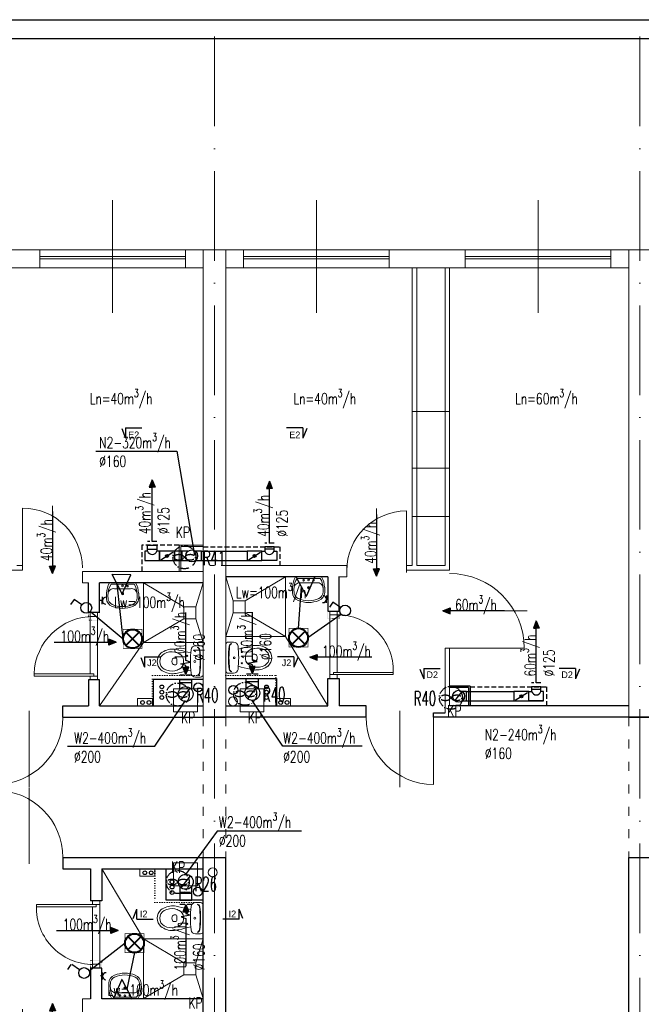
# Model space of a CAD drawing. Header units: millimetres. Extents: x -6513 to 30474, y -6915 to 65597.
# Tile 145 of 256: x 1530 to 2362, y 16517 to 17836. Entities that reach past the tile are written whole.
import ezdxf
from ezdxf.enums import TextEntityAlignment as Align

# ---------------------------------------------------------------- set-up
doc = ezdxf.new("R2010")
doc.units = ezdxf.units.MM
for name, pattern in [('ACAD_ISO03W100', [30, 12, -18]), ('ACAD_ISO10W100', [18, 12, -3, 0, -3]), ('DASHED', [19.05, 12.7, -6.35]), ('DOT', [6.35, 0, -6.35])]:
    doc.linetypes.add(name, pattern=pattern)
doc.layers.get('0').update_dxf_attribs({"color": 8})
for name, color, linetype in [('A200_General07', 8, 'Continuous'), ('A200_General08', 8, 'Continuous'), ('A270_text04', 8, 'Continuous'), ('A_obudowy', 8, 'Continuous'), ('DB_inst_pomocn', 8, 'Continuous'), ('DB_WM_nawiew-opis', 8, 'Continuous')]:
    doc.layers.add(name, color=color, linetype=linetype)
for name, color, linetype, lineweight in [('A_cienka', 8, 'Continuous', 5), ('A_linia przekroj', 8, 'Continuous', 25), ('A_osie', 8, 'ACAD_ISO10W100', 5), ('A_przerywana', 8, 'ACAD_ISO03W100', 5), ('A_widok', 8, 'Continuous', 13), ('cieńkie', 8, 'Continuous', 9), ('DB-WM-nawiew-opis', 8, 'Continuous', 25), ('DB-WM-nawiew-opis-odnośnik', 8, 'Continuous', 30), ('DB-WM-wywiew-opis', 8, 'Continuous', 25), ('DB-WM-wywiew-opis-odnośnik', 8, 'Continuous', 30), ('DB_WM_nawiew', 8, 'Continuous', 30), ('DB_WM_wywiew', 8, 'Continuous', 30), ('DB_WM_ścianka nowa', 8, 'Continuous', 25), ('E_gniazda wtykowe', 1, 'Continuous', 30), ('E_oświetlenie', 1, 'Continuous', 30), ('E_technologia', 1, 'ACAD_ISO10W100', 30), ('noew ściany archwig', 8, 'Continuous', 9), ('R-TABELKA', 8, 'Continuous', 25), ('snitarne archwig nowe', 8, 'Continuous', 9), ('Stolarka ARCHWIG', 8, 'Continuous', 5), ('widokowe ARCHWIG', 8, 'Continuous', 5), ('wyburzenia', 8, 'DOT', 20), ('Ściany ARCHWIG', 8, 'Continuous', 30)]:
    doc.layers.add(name, color=color, linetype=linetype, lineweight=lineweight)
doc.styles.add('BRH', font='txt')
doc.styles.add('SIMPLEXD', font='SIMPLEX.SHX', dxfattribs={"width": 0.6})
doc.styles.get("Standard").update_dxf_attribs({"font": 'txt.shx', "width": 0.9})

# ---------------------------------------------------------------- blocks, each defined once
blk = doc.blocks.new('drzwi schem')
at = {"color": 252}
blk.add_line((0, 0), (0, 1), dxfattribs=at)
at = {"color": 252, "ltscale": 10}
blk.add_line((0.5, -0.093), (0.5, 1.04), dxfattribs=at)
at = {"color": 252}
blk.add_arc((0, 0), 1, 0, 90, dxfattribs=at)
blk = doc.blocks.new('klop oli 2')
at = {"layer": 'snitarne archwig nowe', "color": 252}
for p, q in [((0, 17.2), (0, 0)), ((3.8, 20.9), (10.5, 20.9)), ((0, -17.2), (0, 0)), ((3.8, 0), (3.8, 1)), ((3.8, 0), (3.8, -1)), ((38.9, 4.5), (37, 4.5)), ((38.9, -4.5), (37, -4.5)), ((3.8, -20.9), (10.5, -20.9))]:
    blk.add_line(p, q, dxfattribs=at)
for centre, radius in [((11.5, 0), 1.27), ((11.5, 0), 1.27), ((21.6, 7.5), 0.706), ((21.6, -7.5), 0.706)]:
    blk.add_circle(centre, radius, dxfattribs=at)
for centre, radius, start, end in [((3.8, 17.2), 3.76, 90, 180), ((144.9, 0), 141.2, 173.7281, 180), ((144.9, 0), 140.5, 173.6694, 180), ((8.4, 15), 3.76, 90, 173.7281), ((9, 15.1), 3.76, 100.2428, 173.7859), ((10.5, 14.9), 6.02, 6.7931, 90), ((-114.7, 0), 132.1, 0, 6.7931), ((80, -215.2), 235.3, 101.5744, 105.544), ((44.8, -39.8), 56.5, 94.3794, 102.2907), ((41.4, -8), 24.5, 51.2869, 92.3028), ((144.9, 0), 141.2, 180, 186.2719), ((144.9, 0), 140.5, 180, 186.3306), ((-114.7, 0), 132.1, 353.2069, 0), ((43.3, 0), 16.9, 173.7581, 180), ((43.3, 0), 16.9, 180, 186.2419), ((37.3, 0.7), 10.9, 117.4027, 173.7581), ((43.1, -10.6), 23.5, 101.6195, 117.4027), ((63.6, 0), 28.2, 173.3508, 180), ((63.6, 0), 28.2, 180, 186.6492), ((37, 3.1), 1.41, 90, 173.3508), ((42.4, -7.4), 20.3, 60.8839, 101.6195), ((38.9, 1.7), 2.82, 36.8699, 90), ((36.6, 0), 5.65, 0, 36.8699), ((36.6, 0), 5.65, 323.1301, 0), ((46.6, 0), 11.8, 0, 60.8839), ((46.6, 0), 11.8, 299.1161, 0), ((46.6, 0), 15.1, 0, 47.5638), ((46.6, 0), 15.1, 312.4362, 0), ((80, 215.2), 235.3, 254.456, 258.4256), ((37.3, -0.7), 10.9, 186.2419, 242.5973), ((43.1, 10.6), 23.5, 242.5973, 258.3805), ((37, -3.1), 1.41, 186.6492, 270), ((42.4, 7.4), 20.3, 258.3805, 299.1161), ((38.9, -1.7), 2.82, 270, 323.1301), ((41.4, 8), 24.5, 267.6972, 308.7131), ((3.8, -17.2), 3.76, 180, 270), ((8.4, -15), 3.76, 186.2719, 270), ((9, -15.1), 3.76, 186.2141, 259.7572), ((10.5, -14.9), 6.02, 270, 353.2069), ((44.8, 39.8), 56.5, 257.7093, 265.6206)]:
    blk.add_arc(centre, radius, start, end, dxfattribs=at)
blk = doc.blocks.new('umywalka oli2')
at = {"layer": 'snitarne archwig nowe', "color": 252}
for p, q in [((0, 17.6), (0, 0)), ((2, 15.4), (2, 0)), ((20.9, 21.6), (13.7, 21.6)), ((0, 0), (0, -17.6)), ((2, 0), (2, -15.4)), ((7.9, 0), (7.9, 10.8)), ((7.9, -10.8), (7.9, 0)), ((13.7, -21.6), (20.9, -21.6))]:
    blk.add_line(p, q, dxfattribs=at)
for centre, radius in [((4.1, 0), 1.11), ((4.5, 6.6), 0.994), ((14.5, 0), 1.48), ((14.5, 0), 0.946), ((4.5, -6.6), 0.994)]:
    blk.add_circle(centre, radius, dxfattribs=at)
for centre, radius, start, end in [((15.6, -9.9), 31.5, 93.3155, 119.5931), ((14.2, -1.1), 20.5, 88.5847, 126.5008), ((15.3, 12), 7.48, 91.7023, 188.8292), ((17.3, -1.9), 21.5, 82.9063, 97.0937), ((20.4, 10.2), 9.2, 23.1986, 92.7468), ((20.2, 9.5), 12.2, 20.9395, 86.4287), ((-1.2, 0), 33.1, 360, 24.6987), ((-3.2, 0), 37.4, 360, 21.6896), ((-1.2, 0), 33.1, 335.3013, 0), ((-3.2, 0), 37.4, 338.3104, 0), ((15.3, -12), 7.48, 171.1708, 268.2977), ((15.6, 9.9), 31.5, 240.4069, 266.6845), ((14.2, 1.1), 20.5, 233.4992, 271.4153), ((17.3, 1.9), 21.5, 262.9063, 277.0937), ((20.4, -10.2), 9.2, 267.2532, 336.8014), ((20.2, -9.5), 12.2, 273.5713, 339.0605)]:
    blk.add_arc(centre, radius, start, end, dxfattribs=at)
blk = doc.blocks.new('A$C2355049C')
at = {"layer": 'DB-WM-nawiew-opis-odnośnik'}
h = blk.add_hatch(color=256, dxfattribs=at)
h.paths.add_polyline_path([(0, -9.8), (3.9, -9.8), (0, 0)])
h.paths.add_polyline_path([(0, 0), (-3.9, -9.8), (0, -9.8)])
at = {"layer": 'DB-WM-nawiew-opis-odnośnik', "flags": 128}
for points in [[(0, 0), (-3.9, -9.8), (0, -9.8)], [(0, -82.9), (0, 0)], [(0, 0), (3.9, -9.8), (0, -9.8)]]:
    blk.add_lwpolyline(points, dxfattribs=at)
blk = doc.blocks.new('A$C620C4C60')
at = {"layer": 'DB-WM-wywiew-opis-odnośnik'}
h = blk.add_hatch(color=256, dxfattribs=at)
h.paths.add_polyline_path([(0, 0), (9.8, 3.9), (9.8, 0)])
h.paths.add_polyline_path([(9.8, 0), (9.8, -3.9), (0, 0)])
at = {"layer": 'DB-WM-wywiew-opis-odnośnik', "flags": 128}
for points in [[(0, 0), (9.8, 3.9), (9.8, 0)], [(0, 0), (12.1, 0)], [(0, 0), (9.8, -3.9), (9.8, 0)], [(12.1, 0), (14.4, -6.5), (16.6, 6.4), (18.9, 0)], [(18.9, 0), (82.9, 0)]]:
    blk.add_lwpolyline(points, dxfattribs=at)
blk = doc.blocks.new('Sect Mk right')
at = {"layer": 'A200_General07', "color": 1}
for p, q in [((0, 6.01), (0, -0.21)), ((0, 6.01), (3.92, 6.01)), ((0.29, 7.48), (3.92, 6.01))]:
    blk.add_line(p, q, dxfattribs=at)
at = {"layer": 'A270_text04', "color": 0, "style": 'BRH'}
blk.add_attdef('-', text='', height=4.51, dxfattribs=at).set_placement((1.77, 1.49), align=Align.MIDDLE)
blk = doc.blocks.new('gw1')
at = {"layer": 'E_gniazda wtykowe'}
for p, q in [((99083.8, 55839.3), (99080.1, 55839.3)), ((99083.8, 55833.1), (99083.8, 55845.4))]:
    blk.add_line(p, q, dxfattribs=at)
blk.add_arc((99089.8, 55839), 6.04, 87.7958, 267.7958, dxfattribs=at)
blk = doc.blocks.new('raster')
at = {"layer": 'E_oświetlenie', "lineweight": 40}
for p, q in [((-21.2, 21.2), (21.2, -21.2)), ((21.2, 21.2), (-21.2, -21.2))]:
    blk.add_line(p, q, dxfattribs=at)
at = {"layer": 'E_oświetlenie', "const_width": 2}
blk.add_lwpolyline([(-30, -30), (30, -30), (30, 30), (-30, 30)], close=True, dxfattribs=at)
at = {"layer": 'E_oświetlenie', "lineweight": 40}
blk.add_circle((0, 0), 30, dxfattribs=at)

msp = doc.modelspace()

# ---------------------------------------------------------------- hatches: boundary and pattern name
at = {"layer": 'DB_WM_nawiew'}
h = msp.add_hatch(color=256, dxfattribs=at)
edge = h.paths.add_edge_path()
edge.add_arc((1726.948, 17117.614), 2, 0, 360)
h = msp.add_hatch(color=256, dxfattribs=at)
edge = h.paths.add_edge_path()
edge.add_arc((1844.159, 17117.614), 2, 0, 360)
h = msp.add_hatch(color=256, dxfattribs=at)
edge = h.paths.add_edge_path()
edge.add_arc((2201.797, 16929.577), 2, 0, 360)

# ---------------------------------------------------------------- linework, layer by layer
at = {"layer": 'A_cienka', "ltscale": 10}
for p, q in [((1654.054, 17443.178), (1654.054, 17593.975)), ((1927.054, 17443.178), (1927.054, 17593.975)), ((2224.054, 17443.178), (2224.054, 17593.975))]:
    msp.add_line(p, q, dxfattribs=at)
at = {"layer": 'A_cienka'}
for p, q in [((-2776.446, 17527.577), (2360.554, 17527.577)), ((-2776.446, 17527.577), (4647.554, 17527.577)), ((1556.554, 17518.577), (1751.554, 17518.577)), ((1556.554, 17515.577), (1751.554, 17515.577)), ((2024.554, 17518.577), (1829.554, 17518.577)), ((2024.554, 17515.577), (1829.554, 17515.577)), ((2126.554, 17518.577), (2321.554, 17518.577)), ((2126.554, 17515.577), (2321.554, 17515.577)), ((1235.554, 17503.577), (1775.554, 17503.577)), ((1805.554, 17503.577), (2345.554, 17503.577)), ((2105.554, 17311.172), (2055.554, 17311.172)), ((2105.554, 17235.091), (2055.554, 17235.091)), ((2105.554, 17170.281), (2055.554, 17170.281))]:
    msp.add_line(p, q, dxfattribs=at)
at = {"layer": 'A_linia przekroj'}
for p, q in [((1587.339, 16901.577), (1587.339, 16916.577)), ((1587.339, 16916.577), (1621.554, 16916.577)), ((1993.768, 16916.577), (1957.554, 16916.577)), ((1993.768, 16901.577), (1993.768, 16916.577)), ((2083.768, 16901.577), (2083.768, 16907.577)), ((2083.768, 16907.577), (2099.554, 16907.577)), ((2345.554, 16916.577), (2105.554, 16916.577)), ((1587.339, 16901.577), (1805.554, 16901.577)), ((1993.768, 16901.577), (1775.554, 16901.577)), ((2375.554, 16901.577), (2083.768, 16901.577)), ((2375.554, 16901.577), (2083.768, 16901.577)), ((2345.554, 16901.577), (2637.339, 16901.577)), ((1587.339, 16713.577), (1805.554, 16713.577)), ((1587.339, 16713.577), (1587.339, 16698.577)), ((1775.554, 16087.577), (1775.554, 16713.577)), ((1805.554, 16087.577), (1805.554, 16713.577)), ((2345.554, 16087.577), (2345.554, 16713.577)), ((2345.554, 16713.577), (2637.339, 16713.577)), ((1587.339, 16698.577), (1624.554, 16698.577))]:
    msp.add_line(p, q, dxfattribs=at)
at = {"layer": 'A_obudowy', "linetype": 'DASHED', "ltscale": 0.5}
for p, q in [((1743.054, 17131.977), (1693.248, 17131.977)), ((1693.248, 17131.977), (1693.248, 17096.577)), ((1775.554, 17129.614), (1877.859, 17129.614)), ((1877.859, 17129.614), (1877.859, 17104.577)), ((2133.159, 16942.046), (2235.465, 16942.046)), ((2235.465, 16942.046), (2235.465, 16916.603))]:
    msp.add_line(p, q, dxfattribs=at)
at = {"layer": 'A_obudowy', "linetype": 'ByBlock'}
for p, q in [((2133.159, 16943.239), (2105.554, 16943.239)), ((2130.659, 16941.239), (2105.554, 16941.239)), ((2130.659, 16941.239), (2130.659, 16916.603)), ((2133.159, 16943.239), (2133.159, 16916.603))]:
    msp.add_line(p, q, dxfattribs=at)
at = {"layer": 'A_osie', "ltscale": 10}
for p, q in [((1790.554, 16072.134), (1790.554, 17824.193)), ((2360.554, 16072.134), (2360.554, 17824.193))]:
    msp.add_line(p, q, dxfattribs=at)
at = {"layer": 'A_osie', "color": 252, "ltscale": 10}
msp.add_line((2360.554, 16072.134), (2360.554, 17585.942), dxfattribs=at)
at = {"layer": 'A_przerywana', "linetype": 'ByBlock'}
for p, q in [((1775.554, 17131.977), (1743.054, 17131.977)), ((1743.054, 17131.977), (1743.054, 17096.577)), ((1775.554, 17129.977), (1745.554, 17129.977)), ((1745.554, 17129.977), (1745.554, 17096.577))]:
    msp.add_line(p, q, dxfattribs=at)
at = {"layer": 'A_przerywana', "ltscale": 0.5}
msp.add_line((1805.554, 17104.577), (1775.554, 17104.577), dxfattribs=at)
at = {"layer": 'A_przerywana'}
for p, q in [((1775.554, 16901.577), (1775.554, 16713.577)), ((1805.554, 16901.577), (1805.554, 16713.577)), ((2345.554, 16901.577), (2345.554, 16713.577)), ((2345.554, 16901.577), (2345.554, 16713.577))]:
    msp.add_line(p, q, dxfattribs=at)
at = {"layer": 'A_przerywana', "color": 252}
for p, q in [((1775.554, 16901.577), (1775.554, 16713.577)), ((1775.554, 16901.577), (1775.554, 16713.577)), ((1805.554, 16901.577), (1805.554, 16713.577)), ((1805.554, 16901.577), (1805.554, 16713.577)), ((2345.554, 16901.577), (2345.554, 16713.577))]:
    msp.add_line(p, q, dxfattribs=at)
at = {"layer": 'A_widok', "ltscale": 5}
for p, q in [((1775.554, 16901.577), (1775.554, 17527.577)), ((1775.554, 17527.577), (1805.554, 17527.577)), ((1805.554, 16901.577), (1805.554, 17527.577)), ((2345.554, 16901.577), (2345.554, 17527.577)), ((2345.554, 17527.577), (2360.554, 17527.577)), ((2055.554, 17503.577), (2055.554, 17104.577)), ((2061.554, 17503.577), (2061.554, 17104.577)), ((2099.554, 17503.577), (2099.554, 17104.577)), ((2105.554, 17503.577), (2105.554, 17098.577)), ((1525.554, 17104.577), (1533.46, 17104.577)), ((1533.46, 17098.577), (1533.46, 17104.577)), ((1967.647, 17104.577), (1805.554, 17104.577)), ((1967.647, 17089.577), (1967.647, 17104.577)), ((2055.554, 17104.577), (2047.647, 17104.577)), ((2099.554, 17104.577), (2061.554, 17104.577)), ((1475.554, 17098.577), (1533.46, 17098.577)), ((1613.46, 17096.577), (1775.554, 17096.577)), ((1613.46, 17081.577), (1613.46, 17096.577)), ((2047.647, 17095.577), (2047.647, 17101.577)), ((2105.554, 17098.577), (2047.647, 17098.577)), ((1613.46, 17081.577), (1621.554, 17081.577)), ((1967.647, 17089.577), (1956.554, 17089.577)), ((2099.554, 16907.577), (2099.554, 16993.993)), ((2099.554, 16993.993), (2105.554, 16993.993)), ((2105.554, 16916.577), (2105.554, 16993.993)), ((1613.46, 16524.577), (1624.554, 16524.577)), ((1613.46, 16509.577), (1613.46, 16524.577))]:
    msp.add_line(p, q, dxfattribs=at)
at = {"layer": 'A_widok', "color": 252, "ltscale": 5}
msp.add_line((2345.554, 17527.577), (2360.554, 17527.577), dxfattribs=at)
at = {"layer": 'A_widok', "ltscale": 5}
for points in [[(1454.554, 17527.577), (1556.554, 17527.577), (1556.554, 17503.577), (1454.554, 17503.577)], [(1775.554, 17503.577), (1751.554, 17503.577), (1751.554, 17527.577), (1775.554, 17527.577)], [(1805.554, 17503.577), (1829.554, 17503.577), (1829.554, 17527.577), (1805.554, 17527.577)], [(2126.554, 17527.577), (2024.554, 17527.577), (2024.554, 17503.577), (2126.554, 17503.577)], [(2345.554, 17503.577), (2321.554, 17503.577), (2321.554, 17527.577), (2345.554, 17527.577)]]:
    msp.add_lwpolyline(points, close=True, dxfattribs=at)
at = {"layer": 'cieńkie'}
for p, q in [((1735.554, 16939.577), (1767.554, 16939.577)), ((1735.554, 16908.577), (1735.554, 16939.577)), ((1738.054, 16939.577), (1765.054, 16939.577)), ((1767.554, 16939.577), (1767.554, 16908.577)), ((1824.835, 16939.577), (1856.835, 16939.577)), ((1824.835, 16908.577), (1824.835, 16939.577)), ((1827.335, 16939.577), (1854.335, 16939.577)), ((1856.835, 16939.577), (1856.835, 16908.577)), ((1767.554, 16908.577), (1767.554, 16922.577)), ((1856.835, 16908.577), (1856.835, 16922.577)), ((1735.554, 16908.577), (1749.554, 16908.577)), ((1767.554, 16908.577), (1735.554, 16908.577)), ((1744.554, 16908.577), (1758.554, 16908.577)), ((1824.835, 16908.577), (1838.835, 16908.577)), ((1856.835, 16908.577), (1824.835, 16908.577)), ((1833.835, 16908.577), (1847.835, 16908.577)), ((1735.554, 16706.577), (1767.554, 16706.577)), ((1735.554, 16675.577), (1735.554, 16706.577)), ((1738.054, 16706.577), (1765.054, 16706.577)), ((1767.554, 16706.577), (1767.554, 16675.577)), ((1767.554, 16675.577), (1767.554, 16689.577)), ((1735.554, 16675.577), (1749.554, 16675.577)), ((1767.554, 16675.577), (1735.554, 16675.577)), ((1744.554, 16667.077), (1758.554, 16667.077))]:
    msp.add_line(p, q, dxfattribs=at)
for centre in [(1815.261, 16922.644), (1788.18, 16693.644)]:
    msp.add_circle(centre, 6, dxfattribs=at)
at = {"layer": 'DB-WM-nawiew-opis'}
msp.add_lwpolyline([(1631.537, 17257.692), (1740.066, 17257.692), (1763.554, 17118.577)], dxfattribs=at)
at = {"layer": 'DB-WM-wywiew-opis'}
for points in [[(1593.691, 16862.764), (1710.713, 16862.764), (1751.554, 16924.077)], [(1988.358, 16862.764), (1881.987, 16862.764), (1841.146, 16924.077)], [(1907.108, 16748.829), (1793.957, 16748.829), (1751.709, 16690.949)]]:
    msp.add_lwpolyline(points, dxfattribs=at)
at = {"layer": 'DB_inst_pomocn'}
for centre, radius in [((1768.719, 16941.457), 6), ((1719.953, 16942.139), 2.5), ((1719.953, 16935.082), 2.5), ((1815.646, 16937.906), 6), ((1860.248, 16942.139), 2.5), ((1860.248, 16935.082), 2.5), ((1719.953, 16927.912), 2.5), ((1860.248, 16927.912), 2.5), ((1733.604, 16681.047), 2.5), ((1733.604, 16673.991), 2.5), ((1733.604, 16666.82), 2.5), ((1768.217, 16667.928), 6)]:
    msp.add_circle(centre, radius, dxfattribs=at)
at = {"layer": 'DB_WM_nawiew', "linetype": 'DASHED', "ltscale": 0.5}
for points in [[(1713.348, 17136.724), (1700.848, 17136.724)], [(1870.259, 17134.614), (1857.759, 17134.614)], [(2227.897, 16947.577), (2215.397, 16947.577)]]:
    msp.add_lwpolyline(points, dxfattribs=at)
at = {"layer": 'DB_WM_nawiew'}
for points in [[(1700.848, 17126.614), (1700.848, 17131.977), (1713.348, 17131.977), (1713.348, 17126.614)], [(1697.248, 17111.364), (1716.948, 17111.364), (1716.948, 17123.864), (1713.348, 17123.864)], [(1700.848, 17123.864), (1697.248, 17123.864), (1697.248, 17111.364)], [(1700.848, 17123.864), (1700.848, 17126.614), (1713.348, 17126.614), (1713.348, 17123.864)], [(1736.948, 17123.864), (1716.948, 17123.864), (1716.948, 17111.364), (1736.948, 17111.364)], [(1718.719, 17112.471), (1734.84, 17122.546)], [(1746.948, 17123.864), (1736.948, 17123.864), (1736.948, 17111.364), (1746.948, 17111.364)], [(1754.954, 17123.864), (1746.948, 17123.864), (1746.948, 17111.364)], [(1764.942, 17111.364), (1772.948, 17111.364), (1772.948, 17123.864), (1764.942, 17123.864)], [(1772.948, 17123.864), (1834.159, 17123.864)], [(1854.159, 17123.864), (1834.159, 17123.864), (1834.159, 17111.364), (1854.159, 17111.364)], [(1835.93, 17112.471), (1852.052, 17122.546)], [(1873.859, 17111.364), (1854.159, 17111.364), (1854.159, 17123.864), (1857.759, 17123.864)], [(1870.259, 17126.614), (1870.259, 17129.614), (1857.759, 17129.614), (1857.759, 17126.614)], [(1870.259, 17123.864), (1870.259, 17126.614), (1857.759, 17126.614), (1857.759, 17123.864)], [(1870.259, 17123.864), (1873.859, 17123.864), (1873.859, 17111.364)], [(1746.948, 17111.364), (1754.954, 17111.364)], [(1772.948, 17111.364), (1834.159, 17111.364)], [(2112.528, 16923.379), (2122.579, 16935.827)], [(2122.579, 16923.327), (2128.386, 16923.327), (2128.386, 16935.827), (2122.579, 16935.827)], [(2128.386, 16935.827), (2191.797, 16935.827)], [(2211.797, 16935.827), (2191.797, 16935.827), (2191.797, 16923.327), (2211.797, 16923.327)], [(2193.568, 16924.434), (2209.689, 16934.51)], [(2231.497, 16923.327), (2211.797, 16923.327), (2211.797, 16935.827), (2215.397, 16935.827)], [(2211.797, 16923.327), (2231.497, 16923.327), (2231.497, 16935.827), (2227.897, 16935.827)], [(2227.897, 16938.577), (2227.897, 16942.046), (2215.397, 16942.046), (2215.397, 16938.577)], [(2227.897, 16935.827), (2227.897, 16938.577), (2215.397, 16938.577), (2215.397, 16935.827)], [(2128.386, 16923.327), (2191.797, 16923.327)]]:
    msp.add_lwpolyline(points, dxfattribs=at)
for centre in [(1726.948, 17117.614), (1844.159, 17117.614), (2201.797, 16929.577)]:
    msp.add_circle(centre, 2, dxfattribs=at)
for centre in [(1707.098, 17126.094), (1864.009, 17126.094), (2221.647, 16938.057)]:
    msp.add_arc(centre, 6.636, 199.636833, 340.363167, dxfattribs=at)
at = {"layer": 'DB_WM_wywiew', "linetype": 'DASHED', "ltscale": 0.5}
for points in [[(1833.335, 16959.583), (1849.335, 16959.583)], [(1744.054, 16958.38), (1760.054, 16958.38)], [(1760.125, 16650.904), (1744.125, 16650.904)]]:
    msp.add_lwpolyline(points, dxfattribs=at)
at = {"layer": 'DB_WM_wywiew'}
for points in [[(1743.865, 16947.048), (1743.865, 16952.077), (1759.865, 16952.077), (1759.865, 16947.048)], [(1743.865, 16938.577), (1743.865, 16947.949), (1759.865, 16947.949), (1759.865, 16938.577)], [(1833.146, 16946.048), (1833.146, 16953.577), (1849.146, 16953.577), (1849.146, 16946.048)], [(1833.146, 16940.077), (1833.146, 16949.449), (1849.146, 16949.449), (1849.146, 16940.077)], [(1745.71, 16924.695), (1758.02, 16940.458)], [(1834.991, 16926.195), (1847.301, 16941.958)], [(1745.899, 16673.195), (1758.208, 16688.958)], [(1744.054, 16675.077), (1744.054, 16665.705), (1760.054, 16665.705), (1760.054, 16675.077)], [(1744.054, 16665.605), (1744.054, 16656.577), (1760.054, 16656.577), (1760.054, 16665.605)]]:
    msp.add_lwpolyline(points, dxfattribs=at)
at = {"layer": 'DB_WM_wywiew', "color": 240}
for centre in [(1759.948, 17117.614), (2117.586, 16929.577)]:
    msp.add_circle(centre, 8, dxfattribs=at)
at = {"layer": 'DB_WM_wywiew', "color": 1}
for centre in [(1751.865, 16932.577), (1841.146, 16934.077), (1752.054, 16681.077)]:
    msp.add_circle(centre, 10, dxfattribs=at)
at = {"layer": 'DB_WM_ścianka nowa'}
for points in [[(1775.554, 16952.077), (1708.554, 16952.077), (1708.554, 16916.577)], [(1805.554, 16953.577), (1873.554, 16953.577), (1873.554, 16916.577)], [(1775.554, 16656.577), (1725.554, 16656.577), (1725.554, 16698.577)]]:
    msp.add_lwpolyline(points, dxfattribs=at)
at = {"layer": 'E_oświetlenie'}
for p, q in [((1666.994, 17066.727), (1653.454, 17092.78)), ((1678.237, 17092.424), (1653.454, 17092.78)), ((1666.994, 17066.727), (1678.237, 17092.424)), ((1668.155, 17006.457), (1660.224, 17079.753)), ((1913.641, 17063.465), (1900.101, 17089.518)), ((1924.884, 17089.163), (1900.101, 17089.518)), ((1913.641, 17063.465), (1924.884, 17089.163)), ((1903.084, 17020.635), (1906.871, 17076.492)), ((1602.482, 17059.27), (1597.781, 17052.494)), ((1612.774, 17052.13), (1602.482, 17059.27)), ((1949.249, 17055.641), (1944.548, 17048.865)), ((1959.541, 17048.501), (1949.249, 17055.641)), ((1625.018, 17042.579), (1668.155, 17006.457)), ((1960.416, 17039.196), (1915.684, 17008.035)), ((1670.738, 16598.877), (1622.554, 16561.615)), ((1683.338, 16586.277), (1673.01, 16537.304)), ((1598.158, 16570.244), (1593.456, 16563.468)), ((1609.843, 16563.104), (1599.551, 16570.244)), ((1666.24, 16550.33), (1654.996, 16524.633)), ((1666.24, 16550.33), (1679.78, 16524.277)), ((1654.996, 16524.633), (1679.78, 16524.277))]:
    msp.add_line(p, q, dxfattribs=at)
at = {"layer": 'E_oświetlenie', "const_width": 1.05}
for points in [[(1653.454, 17092.78), (1666.994, 17066.727), (1678.237, 17092.424)], [(1900.101, 17089.518), (1913.641, 17063.465), (1924.884, 17089.163)], [(1679.78, 16524.277), (1666.24, 16550.33), (1654.996, 16524.633)]]:
    msp.add_lwpolyline(points, close=True, dxfattribs=at)
at = {"layer": 'E_oświetlenie'}
for centre in [(1618.732, 17047.996), (1965.5, 17044.367), (1615.801, 16558.97)]:
    msp.add_circle(centre, 7.252, dxfattribs=at)
at = {"layer": 'E_technologia'}
for p, q in [((1749.099, 17117.164), (1751.503, 17114.385)), ((1751.503, 17117.164), (1749.099, 17114.385)), ((1740.134, 16933.31), (1742.539, 16930.531)), ((1742.539, 16933.31), (1740.134, 16930.531)), ((1830.319, 16934.29), (1832.724, 16931.51)), ((1832.724, 16934.29), (1830.319, 16931.51)), ((2106.106, 16928.903), (2108.51, 16926.123)), ((2108.51, 16928.903), (2106.106, 16926.123)), ((1740.005, 16682.189), (1742.41, 16679.41)), ((1742.41, 16682.189), (1740.005, 16679.41))]:
    msp.add_line(p, q, dxfattribs=at)
for centre in [(1750.301, 17115.775), (1741.337, 16931.921), (1831.522, 16932.9), (2107.308, 16927.513), (1741.208, 16680.799)]:
    msp.add_circle(centre, 15.427, dxfattribs=at)
for centre, start_param, end_param in [((1742.674, 17115.775), 3.54986568, 9.01650493), ((1757.928, 17115.775), 0.40827303, 5.87491228), ((1733.71, 16931.921), 3.54986568, 9.01650493), ((1748.964, 16931.921), 0.40827303, 5.87491228), ((1823.895, 16932.9), 3.54986568, 9.01650493), ((1839.148, 16932.9), 0.40827303, 5.87491228), ((2099.681, 16927.513), 3.54986568, 9.01650493), ((2114.935, 16927.513), 0.40827303, 5.87491228), ((1733.581, 16680.799), 3.54986568, 9.01650493), ((1748.835, 16680.799), 0.40827303, 5.87491228)]:
    msp.add_ellipse(centre, major_axis=(-7, 0), ratio=0.5, start_param=start_param, end_param=end_param, dxfattribs=at)
at = {"layer": 'R-TABELKA'}
for p, q in [((-3136.084, 17835.732), (8327.828, 17835.732)), ((-3011.084, 17810.732), (8302.828, 17810.732))]:
    msp.add_line(p, q, dxfattribs=at)
at = {"layer": 'snitarne archwig nowe'}
for p, q in [((1695.397, 17001.421), (1636.554, 16916.577)), ((1885.71, 17009.421), (1942.554, 16916.577)), ((1695.397, 16604.733), (1639.554, 16698.577))]:
    msp.add_line(p, q, dxfattribs=at)
for points in [[(1695.397, 17081.577), (1695.397, 17001.421), (1775.554, 17001.421)], [(1749.397, 17049.421), (1695.397, 17081.421)], [(1765.397, 17049.421), (1775.397, 17081.421)], [(1805.554, 17009.421), (1885.71, 17009.421), (1885.71, 17089.577)], [(1815.71, 17057.421), (1805.71, 17089.421)], [(1831.71, 17057.421), (1885.71, 17089.421)], [(1815.71, 17041.421), (1805.71, 17009.421)], [(1831.71, 17041.421), (1885.71, 17009.421)], [(1749.397, 17033.421), (1695.397, 17001.421)], [(1765.397, 17033.421), (1775.397, 17001.421)], [(1695.397, 16524.577), (1695.397, 16604.733), (1775.554, 16604.733)], [(1749.397, 16572.733), (1695.397, 16604.733)], [(1765.397, 16572.733), (1775.397, 16604.733)], [(1749.397, 16556.733), (1695.397, 16524.733)], [(1765.397, 16556.733), (1775.397, 16524.733)]]:
    msp.add_lwpolyline(points, dxfattribs=at)
for points in [[(1815.71, 17041.421), (1831.71, 17041.421), (1831.71, 17057.421), (1815.71, 17057.421)], [(1765.397, 17049.421), (1749.397, 17049.421), (1749.397, 17033.421), (1765.397, 17033.421)], [(1765.397, 16572.733), (1749.397, 16572.733), (1749.397, 16556.733), (1765.397, 16556.733)]]:
    msp.add_lwpolyline(points, close=True, dxfattribs=at)
at = {"layer": 'Stolarka ARCHWIG'}
for p, q in [((1548.743, 16956.577), (1548.743, 16959.577)), ((1548.743, 16959.577), (1628.743, 16959.577)), ((1548.743, 16959.577), (1548.743, 16956.577)), ((1628.743, 16959.577), (1628.743, 16956.577)), ((2030.054, 16961.577), (1950.054, 16961.577)), ((1950.054, 16961.577), (1950.054, 16958.577)), ((1950.054, 16958.577), (2030.054, 16958.577)), ((2030.054, 16958.577), (2030.054, 16961.577)), ((1628.743, 16956.577), (1548.743, 16956.577)), ((1632.054, 16650.577), (1552.054, 16650.577)), ((1552.054, 16647.577), (1552.054, 16650.577)), ((1552.054, 16647.577), (1632.054, 16647.577)), ((1632.054, 16647.577), (1632.054, 16650.577))]:
    msp.add_line(p, q, dxfattribs=at)
for points in [[(1628.743, 17036.577), (1623.743, 17036.577), (1623.743, 17041.577), (1633.743, 17041.577), (1633.743, 17036.577), (1626.243, 17036.577)], [(1950.054, 17038.577), (1955.054, 17038.577), (1955.054, 17043.577), (1945.054, 17043.577), (1945.054, 17038.577), (1952.554, 17038.577)], [(1950.054, 17038.577), (1955.054, 17038.577), (1955.054, 17043.577), (1945.054, 17043.577), (1945.054, 17038.577), (1952.554, 17038.577)], [(1945.054, 16958.577), (1945.054, 17038.577)], [(1955.054, 17038.749), (1955.054, 16961.577)], [(1623.743, 17036.577), (1623.743, 16959.577)], [(1633.743, 17036.577), (1633.743, 16956.577)], [(1950.054, 16953.577), (1955.054, 16953.577), (1955.054, 16958.577), (1945.054, 16958.577), (1945.054, 16953.577), (1952.554, 16953.577)], [(1628.743, 16951.577), (1623.743, 16951.577), (1623.743, 16956.577), (1633.743, 16956.577), (1633.743, 16951.577), (1626.243, 16951.577)], [(1632.054, 16655.577), (1637.054, 16655.577), (1637.054, 16650.577), (1627.054, 16650.577), (1627.054, 16655.577), (1634.554, 16655.577)], [(1627.054, 16647.577), (1627.054, 16570.468)], [(1637.054, 16570.577), (1637.054, 16650.577)], [(1632.054, 16570.577), (1637.054, 16570.577), (1637.054, 16565.577), (1627.054, 16565.577), (1627.054, 16570.577), (1634.554, 16570.577)], [(1632.054, 16570.577), (1637.054, 16570.577), (1637.054, 16565.577), (1627.054, 16565.577), (1627.054, 16570.577), (1634.554, 16570.577)]]:
    msp.add_lwpolyline(points, dxfattribs=at)
for centre, radius, start, end in [((1955.131, 16963.794), 74.955, 358.305166, 93.884215), ((1628.642, 16956.623), 79.953, 89.92751, 177.883109), ((1627.91, 16646.369), 75.905, 177.955304, 273.129127)]:
    msp.add_arc(centre, radius, start, end, dxfattribs=at)
at = {"layer": 'widokowe ARCHWIG'}
for p, q in [((1707.554, 16926.577), (1687.554, 16926.577)), ((1687.554, 16926.577), (1687.554, 16916.577)), ((1707.554, 16916.577), (1707.554, 16926.577)), ((1892.554, 16926.577), (1872.554, 16926.577)), ((1872.554, 16926.577), (1872.554, 16916.577)), ((1892.554, 16916.577), (1892.554, 16926.577)), ((1687.554, 16916.577), (1707.554, 16916.577)), ((1872.554, 16916.577), (1892.554, 16916.577)), ((1710.554, 16698.577), (1690.554, 16698.577)), ((1690.554, 16698.577), (1690.554, 16688.577)), ((1710.554, 16688.577), (1710.554, 16698.577)), ((1690.554, 16688.577), (1710.554, 16688.577))]:
    msp.add_line(p, q, dxfattribs=at)
at = {"layer": 'wyburzenia', "ltscale": 0.5}
for p, q in [((1707.554, 16916.577), (1707.554, 16957.577)), ((1707.554, 16957.577), (1775.554, 16957.577)), ((1805.554, 16957.577), (1872.554, 16957.577)), ((1872.554, 16957.577), (1872.554, 16916.577)), ((1710.554, 16698.577), (1710.554, 16653.577)), ((1710.554, 16653.577), (1775.554, 16653.577))]:
    msp.add_line(p, q, dxfattribs=at)
at = {"layer": 'wyburzenia', "ltscale": 0.2}
for points in [[(1621.554, 17041.577), (1636.554, 17041.577), (1636.554, 17031.577), (1621.554, 17031.577)], [(1942.554, 17043.577), (1957.554, 17043.577), (1957.554, 17033.577), (1942.554, 17033.577)], [(1624.554, 16575.577), (1639.554, 16575.577), (1639.554, 16565.577), (1624.554, 16565.577)]]:
    msp.add_lwpolyline(points, close=True, dxfattribs=at)
at = {"layer": 'Ściany ARCHWIG'}
for p, q in [((1621.554, 17041.577), (1621.554, 17081.577)), ((1775.554, 17081.577), (1636.554, 17081.577)), ((1636.554, 17041.577), (1636.554, 17081.577)), ((1942.554, 17089.577), (1805.554, 17089.577)), ((1942.554, 17089.577), (1942.554, 17043.577)), ((1957.554, 17043.577), (1957.554, 17089.577)), ((1636.554, 17041.577), (1621.554, 17041.577)), ((1942.554, 17043.577), (1957.554, 17043.577)), ((1942.554, 17043.577), (1957.554, 17043.577)), ((1636.554, 16951.577), (1621.554, 16951.577)), ((1621.554, 16951.577), (1621.554, 16916.577)), ((1636.554, 16916.577), (1636.554, 16951.577)), ((1942.554, 16916.577), (1942.554, 16953.577)), ((1942.554, 16953.577), (1957.554, 16953.577)), ((1957.554, 16953.577), (1957.554, 16916.577)), ((1636.554, 16916.577), (1775.554, 16916.577)), ((1805.554, 16916.577), (1942.554, 16916.577)), ((1624.554, 16698.577), (1624.554, 16655.577)), ((1639.554, 16698.577), (1639.554, 16655.577)), ((1639.554, 16698.577), (1775.554, 16698.577)), ((1639.554, 16655.577), (1624.554, 16655.577)), ((1639.554, 16565.577), (1624.554, 16565.577)), ((1624.554, 16565.577), (1624.554, 16524.577)), ((1639.554, 16565.577), (1624.554, 16565.577)), ((1639.554, 16524.577), (1639.554, 16565.577)), ((1775.554, 16524.577), (1639.554, 16524.577))]:
    msp.add_line(p, q, dxfattribs=at)
for centre in [(1694.206, 16921.24), (1702.723, 16921.24), (1879.206, 16921.24), (1887.723, 16921.24), (1697.206, 16693.24), (1705.723, 16693.24)]:
    msp.add_circle(centre, 2.5, dxfattribs=at)

# ---------------------------------------------------------------- block references
at = {"layer": 'A200_General08'}
ref = msp.add_blockref('Sect Mk right', (1692.441, 17289.206), dxfattribs=dict(at, xscale=-3.5, yscale=3.5, zscale=3.5, rotation=90))
ref.add_attrib('-', 'E2', dxfattribs={"layer": 'A270_text04', "color": 7, "height": 9, "style": 'BRH'}).set_placement((1682.27, 17279.751), align=Align.MIDDLE)
ref = msp.add_blockref('Sect Mk right', (1887.953, 17289.206), dxfattribs=dict(at, xscale=3.5, yscale=3.5, zscale=3.5, rotation=270))
ref.add_attrib('-', 'E2', dxfattribs={"layer": 'A270_text04', "color": 7, "height": 9, "style": 'BRH'}).set_placement((1898.124, 17279.751), align=Align.MIDDLE)
ref = msp.add_blockref('Sect Mk right', (1717.883, 16982.442), dxfattribs=dict(at, xscale=-3.5, yscale=3.5, zscale=3.5, rotation=90))
ref.add_attrib('-', 'J2', dxfattribs={"layer": 'A270_text04', "color": 7, "height": 9, "style": 'BRH'}).set_placement((1706.669, 16974.422), align=Align.MIDDLE)
ref = msp.add_blockref('Sect Mk right', (1875.885, 16982.442), dxfattribs=dict(at, xscale=3.5, yscale=3.5, zscale=3.5, rotation=270))
ref.add_attrib('-', 'J2', dxfattribs={"layer": 'A270_text04', "color": 7, "height": 9, "style": 'BRH'}).set_placement((1887.099, 16974.422), align=Align.MIDDLE)
ref = msp.add_blockref('Sect Mk right', (2091.972, 16966.72), dxfattribs=dict(at, xscale=-3.5, yscale=3.5, zscale=3.5, rotation=90))
ref.add_attrib('-', 'D2', dxfattribs={"layer": 'A270_text04', "color": 7, "height": 9, "style": 'BRH'}).set_placement((2082.236, 16958.484), align=Align.MIDDLE)
ref = msp.add_blockref('Sect Mk right', (2253.228, 16966.72), dxfattribs=dict(at, xscale=3.5, yscale=3.5, zscale=3.5, rotation=270))
ref.add_attrib('-', 'D2', dxfattribs={"layer": 'A270_text04', "color": 7, "height": 9, "style": 'BRH'}).set_placement((2262.964, 16958.484), align=Align.MIDDLE)
ref = msp.add_blockref('Sect Mk right', (1707.627, 16630.903), dxfattribs=dict(at, xscale=3.5, yscale=3.5, zscale=3.5, rotation=90))
ref.add_attrib('-', 'I2', dxfattribs={"layer": 'A270_text04', "color": 7, "height": 9, "style": 'BRH'}).set_placement((1695.644, 16638.178), align=Align.MIDDLE)
ref = msp.add_blockref('Sect Mk right', (1802.521, 16630.903), dxfattribs=dict(at, xscale=-3.5, yscale=3.5, zscale=3.5, rotation=270))
ref.add_attrib('-', 'I2', dxfattribs={"layer": 'A270_text04', "color": 7, "height": 9, "style": 'BRH'}).set_placement((1814.505, 16638.178), align=Align.MIDDLE)
at = {"layer": 'A_cienka', "yscale": 80, "zscale": 80}
for p, xscale in [((1533.46, 17101.577), 80), ((2047.647, 17097.734), -80)]:
    msp.add_blockref('drzwi schem', p, dxfattribs=dict(at, xscale=xscale))
at = {"layer": 'A_cienka'}
for p, xscale, yscale, zscale, rotation in [((2105.554, 16993.993), -100, 100, 100, 270), ((1533.46, 16510.577), -80, 80, 80, 180)]:
    msp.add_blockref('drzwi schem', p, dxfattribs=dict(at, xscale=xscale, yscale=yscale, zscale=zscale, rotation=rotation))
at = {"layer": 'A_widok', "ltscale": 5, "yscale": 90, "zscale": 90}
for p, xscale, rotation in [((1497.339, 16901.577), -90, 180), ((2083.768, 16901.577), 90, 179.9999999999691)]:
    msp.add_blockref('drzwi schem', p, dxfattribs=dict(at, xscale=xscale, rotation=rotation))
at = {"layer": 'A_widok', "ltscale": 5, "xscale": 90, "yscale": 90, "zscale": 90}
msp.add_blockref('drzwi schem', (1497.339, 16713.577), dxfattribs=at)
at = {"layer": 'DB_WM_nawiew', "xscale": -1}
for p in [(1707.098, 17219.66), (1573.46, 16518)]:
    msp.add_blockref('A$C2355049C', p, dxfattribs=at)
at = {"layer": 'DB_WM_nawiew'}
for p in [(1864.009, 17217.549), (2221.647, 17030.513)]:
    msp.add_blockref('A$C2355049C', p, dxfattribs=at)
for p, rotation in [((1573.46, 17094.154), 180), ((2007.647, 17090.311), 180), ((2096.275, 17043.993), 90), ((1918.333, 16981.858), 90)]:
    msp.add_blockref('A$C2355049C', p, dxfattribs=dict(at, rotation=rotation))
at = {"layer": 'DB_WM_nawiew', "xscale": -1, "rotation": 270}
for p in [(1658.57, 17001.984), (1661.57, 16615.984)]:
    msp.add_blockref('A$C2355049C', p, dxfattribs=at)
at = {"layer": 'DB_WM_wywiew', "xscale": -1}
for p, rotation in [((1752.054, 16958.747), 270), ((1841.335, 16959.547), 270), ((1752.054, 16650.899), 90)]:
    msp.add_blockref('A$C620C4C60', p, dxfattribs=dict(at, rotation=rotation))
at = {"layer": 'E_oświetlenie', "zscale": 0.7874999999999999}
for p, xscale, yscale, rotation in [((80900.46, 59337.432), 0.7875000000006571, 0.7875000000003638, 178.7624398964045), ((-77319.689, -25220.043), 0.7875000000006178, 0.7874999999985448, 358.7624398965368), ((-77319.534, -25722.991), 0.7875000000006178, 0.7874999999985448, 358.7624398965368)]:
    msp.add_blockref('gw1', p, dxfattribs=dict(at, xscale=xscale, yscale=yscale, rotation=rotation))
at = {"layer": 'E_oświetlenie', "lineweight": 40, "xscale": 0.4199999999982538, "yscale": 0.4200000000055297, "zscale": 0.4199999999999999, "rotation": 180}
for p in [(1680.755, 17006.457), (1903.084, 17008.035), (1683.338, 16598.877)]:
    msp.add_blockref('raster', p, dxfattribs=at)
at = {"layer": 'noew ściany archwig', "rotation": 270}
for p in [(1667.335, 17081.546), (1916.549, 17089.419)]:
    msp.add_blockref('umywalka oli2', p, dxfattribs=at)
at = {"layer": 'noew ściany archwig', "xscale": -1, "rotation": 270}
msp.add_blockref('umywalka oli2', (1670.461, 16524.491), dxfattribs=at)
at = {"layer": 'snitarne archwig nowe'}
msp.add_blockref('klop oli 2', (1805.554, 16981.276), dxfattribs=at)
at = {"layer": 'snitarne archwig nowe', "xscale": -1}
for p in [(1775.554, 16976.221), (1775.554, 16632.351)]:
    msp.add_blockref('klop oli 2', p, dxfattribs=at)

# ---------------------------------------------------------------- texts
at = {"layer": 'DB-WM-nawiew-opis', "char_height": 15, "width": 37.14159, "attachment_point": 1}
for s, insert in [('\\A1;{\\Fsimplex|c238;\\W0.7;N2-320m\\H0.7x;\\S3^ ;\\H1.4286x;/h\\P%%C160}', (1636.107, 17281.833)), ('\\A1;{\\Fsimplex|c238;\\W0.7;60m\\H0.7x;\\S3^ ;\\H1.4286x;/h}', (2112.77, 17064.524)), ('\\A1;{\\Fsimplex|c238;\\W0.7;100m\\H0.7x;\\S3^ ;\\H1.4286x;/h}', (1584.315, 17022.515)), ('\\A1;{\\Fsimplex|c238;\\W0.7;100m\\H0.7x;\\S3^ ;\\H1.4286x;/h}', (1934.829, 17002.39)), ('\\A1;{\\Fsimplex|c238;\\W0.7;N2-240m\\H0.7x;\\S3^ ;\\H1.4286x;/h\\P%%C160}', (2152.811, 16890.728)), ('\\A1;{\\Fsimplex|c238;\\W0.7;100m\\H0.7x;\\S3^ ;\\H1.4286x;/h}', (1587.315, 16636.515))]:
    msp.add_mtext(s, dxfattribs=dict(at, insert=insert))
at = {"layer": 'DB-WM-nawiew-opis', "char_height": 15, "width": 37.14159, "attachment_point": 1, "rotation": 90}
for s, insert in [('\\A1;{\\Fsimplex|c238;\\W0.7;40m\\H0.7x;\\S3^ ;\\H1.4286x;/h\\P%%C125}', (1684.517, 17146.758)), ('\\A1;{\\Fsimplex|c238;\\W0.7;40m\\H0.7x;\\S3^ ;\\H1.4286x;/h\\P%%C125}', (1843.39, 17143.156)), ('\\A1;{\\Fsimplex|c238;\\W0.7;40m\\H0.7x;\\S3^ ;\\H1.4286x;/h}', (1552.929, 17110.649)), ('\\A1;{\\Fsimplex|c238;\\W0.7;40m\\H0.7x;\\S3^ ;\\H1.4286x;/h}', (1987.115, 17106.807)), ('\\A1;{\\Fsimplex|c238;\\W0.7;60m\\H0.7x;\\S3^ ;\\H1.4286x;/h\\P%%C125}', (2201.027, 16956.119))]:
    msp.add_mtext(s, dxfattribs=dict(at, insert=insert))
at = {"layer": 'DB-WM-wywiew-opis', "color": 1, "char_height": 15, "width": 37.14159, "attachment_point": 1}
for s, insert in [('\\A1;{\\Fsimplex|c238;\\W0.7;KP}', (1738.84, 17156.738)), ('\\A1;{\\Fsimplex|c238;\\W0.7;KP}', (1745.736, 16908.577)), ('\\A1;{\\Fsimplex|c238;\\W0.7;KP}', (1835.018, 16908.577)), ('{\\Fsimplex|c238;\\W0.7;KP}', (2102.434, 16917.533)), ('\\A1;{\\Fsimplex|c238;\\W0.7;KP}', (1732.395, 16708.195)), ('{\\Fsimplex|c238;\\W0.7;KP}', (1755.747, 16526.251))]:
    msp.add_mtext(s, dxfattribs=dict(at, insert=insert))
at = {"layer": 'DB-WM-wywiew-opis', "char_height": 15, "width": 37.14159, "attachment_point": 1}
for s, insert in [('\\A1;{\\Fsimplex|c238;\\W0.7;Lw=100m\\H0.7x;\\S3^ ;\\H1.4286x;/h}', (1819.226, 17081.262)), ('\\A1;{\\Fsimplex|c238;\\W0.7;Lw=100m\\H0.7x;\\S3^ ;\\H1.4286x;/h}', (1656.217, 17067.924)), ('\\A1;{\\Fsimplex|c238;\\W0.7;W2-400m\\H0.7x;\\S3^ ;\\H1.4286x;/h\\P%%C200}', (1602.346, 16886.217)), ('\\A1;{\\Fsimplex|c238;\\W0.7;W2-400m\\H0.7x;\\S3^ ;\\H1.4286x;/h\\P%%C200}', (1882.614, 16886.217)), ('\\A1;{\\Fsimplex|c238;\\W0.7;W2-400m\\H0.7x;\\S3^ ;\\H1.4286x;/h\\P%%C200}', (1796.448, 16773.579)), ('\\A1;{\\Fsimplex|c238;\\W0.7;Lw=100m\\H0.7x;\\S3^ ;\\H1.4286x;/h}', (1647.172, 16548.8))]:
    msp.add_mtext(s, dxfattribs=dict(at, insert=insert))
at = {"layer": 'DB-WM-wywiew-opis', "char_height": 15, "width": 37.14159, "attachment_point": 1, "rotation": 90}
for insert in [(1732.076, 16977.374), (1821.357, 16978.174), (1731.837, 16562.449)]:
    msp.add_mtext('\\A1;{\\Fsimplex|c238;\\W0.7;100m\\H0.7x;\\S3^ ;\\H1.4286x;/h\\P%%C160}', dxfattribs=dict(at, insert=insert))
at = {"layer": 'DB_WM_nawiew-opis', "char_height": 15, "width": 37.14159, "attachment_point": 1}
for s, insert in [('\\A1;{\\Fsimplex|c238;\\W0.7;Ln=40m\\H0.7x;\\S3^ ;\\H1.4286x;/h}', (1623.307, 17340.76)), ('\\A1;{\\Fsimplex|c238;\\W0.7;Ln=40m\\H0.7x;\\S3^ ;\\H1.4286x;/h}', (1896.307, 17340.76)), ('\\A1;{\\Fsimplex|c238;\\W0.7;Ln=60m\\H0.7x;\\S3^ ;\\H1.4286x;/h}', (2193.307, 17340.76))]:
    msp.add_mtext(s, dxfattribs=dict(at, insert=insert))
at = {"layer": 'E_technologia', "style": 'SIMPLEXD', "width": 0.6}
for s, p in [('R41', (1774.769, 17105.312)), ('R40', (1765.804, 16921.457)), ('R40', (1855.472, 16922.437)), ('R40', (2057.355, 16917.05)), ('R26', (1763.708, 16668.391))]:
    msp.add_text(s, height=19.2, dxfattribs=at).set_placement(p)

doc.saveas('drawing.dxf')
